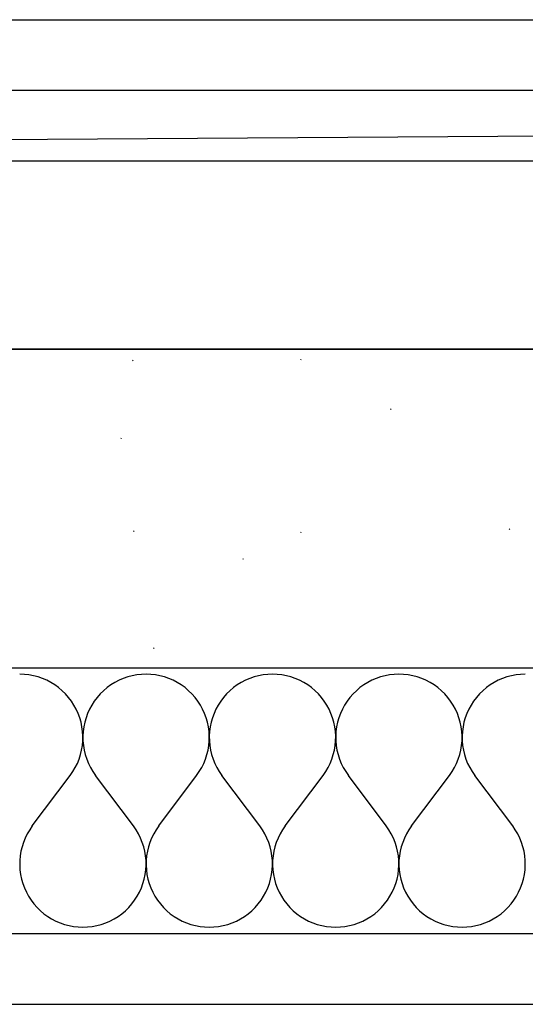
# Model space of a CAD drawing. Extents: x -18402 to 10376, y -5092 to 34139.
# Tile 11 of 78: x 407 to 436, y -2942 to -2886. Entities that reach past the tile are written whole.
import ezdxf

# ---------------------------------------------------------------- set-up
doc = ezdxf.new("R2010")
doc.units = 0
for name, color, linetype in [('0_XREF', 251, 'Continuous'), ('rdc_02$0$0._Étage_1_02-04 Mur.Construction', 251, 'Continuous'), ('rdc_02$0$0._Étage_1_A-AREA-____-OTLN.Modèle IFC', 251, 'Continuous'), ('rdc_02$0$0._Étage_1_A-FLOR-HRAL-OTLN.Modèle IFC', 251, 'Continuous'), ('rdc_02$0$0._Étage_1_S-STRS-____-OTLN.Modèle IFC', 251, 'Continuous')]:
    doc.layers.add(name, color=color, linetype=linetype)

# ---------------------------------------------------------------- blocks, each defined once
blk = doc.blocks.new('*X188', base_point=(-8045.97, -58706.23))
at = {"layer": 'rdc_02$0$0._Étage_1_02-04 Mur.Construction', "linetype": 'Continuous', "ltscale": 0.1}
for p, q in [((4074.06, -29233.36), (4071.43, -29233.26)), ((4076.68, -29233.65), (4074.06, -29233.36)), ((4079.27, -29234.13), (4076.68, -29233.65)), ((4081.82, -29234.8), (4079.27, -29234.13)), ((4135.01, -29234.13), (4132.47, -29234.8)), ((4137.6, -29233.65), (4135.01, -29234.13)), ((4140.22, -29233.36), (4137.6, -29233.65)), ((4142.86, -29233.26), (4140.22, -29233.36)), ((4145.49, -29233.36), (4142.86, -29233.26)), ((4148.11, -29233.65), (4145.49, -29233.36)), ((4150.7, -29234.13), (4148.11, -29233.65)), ((4153.25, -29234.8), (4150.7, -29234.13)), ((4206.44, -29234.13), (4203.89, -29234.8)), ((4209.03, -29233.65), (4206.44, -29234.13)), ((4211.65, -29233.36), (4209.03, -29233.65)), ((4214.29, -29233.26), (4211.65, -29233.36)), ((4216.92, -29233.36), (4214.29, -29233.26)), ((4219.54, -29233.65), (4216.92, -29233.36)), ((4222.13, -29234.13), (4219.54, -29233.65)), ((4224.68, -29234.8), (4222.13, -29234.13)), ((4277.87, -29234.13), (4275.32, -29234.8)), ((4280.46, -29233.65), (4277.87, -29234.13)), ((4283.08, -29233.36), (4280.46, -29233.65)), ((4285.71, -29233.26), (4283.08, -29233.36)), ((4288.35, -29233.36), (4285.71, -29233.26)), ((4290.97, -29233.65), (4288.35, -29233.36)), ((4293.56, -29234.13), (4290.97, -29233.65)), ((4296.11, -29234.8), (4293.56, -29234.13)), ((4349.3, -29234.13), (4346.75, -29234.8)), ((4351.89, -29233.65), (4349.3, -29234.13)), ((4354.51, -29233.36), (4351.89, -29233.65)), ((4357.14, -29233.26), (4354.51, -29233.36)), ((4084.31, -29235.66), (4081.82, -29234.8)), ((4086.73, -29236.7), (4084.31, -29235.66)), ((4089.07, -29237.92), (4086.73, -29236.7)), ((4091.31, -29239.31), (4089.07, -29237.92)), ((4093.45, -29240.85), (4091.31, -29239.31)), ((4122.97, -29239.31), (4120.84, -29240.85)), ((4125.21, -29237.92), (4122.97, -29239.31)), ((4127.55, -29236.7), (4125.21, -29237.92)), ((4129.97, -29235.66), (4127.55, -29236.7)), ((4132.47, -29234.8), (4129.97, -29235.66)), ((4155.74, -29235.66), (4153.25, -29234.8)), ((4158.16, -29236.7), (4155.74, -29235.66)), ((4160.5, -29237.92), (4158.16, -29236.7)), ((4162.74, -29239.31), (4160.5, -29237.92)), ((4164.87, -29240.85), (4162.74, -29239.31)), ((4194.4, -29239.31), (4192.27, -29240.85)), ((4196.64, -29237.92), (4194.4, -29239.31)), ((4198.98, -29236.7), (4196.64, -29237.92)), ((4201.4, -29235.66), (4198.98, -29236.7)), ((4203.89, -29234.8), (4201.4, -29235.66)), ((4227.17, -29235.66), (4224.68, -29234.8)), ((4229.59, -29236.7), (4227.17, -29235.66)), ((4231.93, -29237.92), (4229.59, -29236.7)), ((4234.17, -29239.31), (4231.93, -29237.92)), ((4236.3, -29240.85), (4234.17, -29239.31)), ((4265.83, -29239.31), (4263.7, -29240.85)), ((4268.07, -29237.92), (4265.83, -29239.31)), ((4270.41, -29236.7), (4268.07, -29237.92)), ((4272.83, -29235.66), (4270.41, -29236.7)), ((4275.32, -29234.8), (4272.83, -29235.66)), ((4298.6, -29235.66), (4296.11, -29234.8)), ((4301.02, -29236.7), (4298.6, -29235.66)), ((4303.36, -29237.92), (4301.02, -29236.7)), ((4305.6, -29239.31), (4303.36, -29237.92)), ((4307.73, -29240.85), (4305.6, -29239.31)), ((4337.26, -29239.31), (4335.13, -29240.85)), ((4339.5, -29237.92), (4337.26, -29239.31)), ((4341.84, -29236.7), (4339.5, -29237.92)), ((4344.26, -29235.66), (4341.84, -29236.7)), ((4346.75, -29234.8), (4344.26, -29235.66)), ((4095.46, -29242.55), (4093.45, -29240.85)), ((4097.34, -29244.4), (4095.46, -29242.55)), ((4099.08, -29246.38), (4097.34, -29244.4)), ((4116.94, -29244.4), (4115.2, -29246.38)), ((4118.83, -29242.55), (4116.94, -29244.4)), ((4120.84, -29240.85), (4118.83, -29242.55)), ((4166.89, -29242.55), (4164.87, -29240.85)), ((4168.77, -29244.4), (4166.89, -29242.55)), ((4170.51, -29246.38), (4168.77, -29244.4)), ((4188.37, -29244.4), (4186.63, -29246.38)), ((4190.25, -29242.55), (4188.37, -29244.4)), ((4192.27, -29240.85), (4190.25, -29242.55)), ((4238.32, -29242.55), (4236.3, -29240.85)), ((4240.2, -29244.4), (4238.32, -29242.55)), ((4241.94, -29246.38), (4240.2, -29244.4)), ((4259.8, -29244.4), (4258.06, -29246.38)), ((4261.68, -29242.55), (4259.8, -29244.4)), ((4263.7, -29240.85), (4261.68, -29242.55)), ((4309.75, -29242.55), (4307.73, -29240.85)), ((4311.63, -29244.4), (4309.75, -29242.55)), ((4313.37, -29246.38), (4311.63, -29244.4)), ((4331.23, -29244.4), (4329.49, -29246.38)), ((4333.11, -29242.55), (4331.23, -29244.4)), ((4335.13, -29240.85), (4333.11, -29242.55)), ((4100.68, -29248.48), (4099.08, -29246.38)), ((4102.11, -29250.69), (4100.68, -29248.48)), ((4103.37, -29253), (4102.11, -29250.69)), ((4112.18, -29250.69), (4110.91, -29253)), ((4113.61, -29248.48), (4112.18, -29250.69)), ((4115.2, -29246.38), (4113.61, -29248.48)), ((4172.1, -29248.48), (4170.51, -29246.38)), ((4173.54, -29250.69), (4172.1, -29248.48)), ((4174.8, -29253), (4173.54, -29250.69)), ((4183.61, -29250.69), (4182.34, -29253)), ((4185.04, -29248.48), (4183.61, -29250.69)), ((4186.63, -29246.38), (4185.04, -29248.48)), ((4243.53, -29248.48), (4241.94, -29246.38)), ((4244.96, -29250.69), (4243.53, -29248.48)), ((4246.23, -29253), (4244.96, -29250.69)), ((4255.04, -29250.69), (4253.77, -29253)), ((4256.47, -29248.48), (4255.04, -29250.69)), ((4258.06, -29246.38), (4256.47, -29248.48)), ((4314.96, -29248.48), (4313.37, -29246.38)), ((4316.39, -29250.69), (4314.96, -29248.48)), ((4317.66, -29253), (4316.39, -29250.69)), ((4326.46, -29250.69), (4325.2, -29253)), ((4327.9, -29248.48), (4326.46, -29250.69)), ((4329.49, -29246.38), (4327.9, -29248.48)), ((4104.46, -29255.4), (4103.37, -29253)), ((4105.37, -29257.87), (4104.46, -29255.4)), ((4109.82, -29255.4), (4108.91, -29257.87)), ((4110.91, -29253), (4109.82, -29255.4)), ((4175.89, -29255.4), (4174.8, -29253)), ((4176.8, -29257.87), (4175.89, -29255.4)), ((4181.25, -29255.4), (4180.34, -29257.87)), ((4182.34, -29253), (4181.25, -29255.4)), ((4247.32, -29255.4), (4246.23, -29253)), ((4248.23, -29257.87), (4247.32, -29255.4)), ((4252.68, -29255.4), (4251.77, -29257.87)), ((4253.77, -29253), (4252.68, -29255.4)), ((4318.75, -29255.4), (4317.66, -29253)), ((4319.66, -29257.87), (4318.75, -29255.4)), ((4324.11, -29255.4), (4323.2, -29257.87)), ((4325.2, -29253), (4324.11, -29255.4)), ((4106.1, -29260.41), (4105.37, -29257.87)), ((4106.64, -29262.99), (4106.1, -29260.41)), ((4108.19, -29260.41), (4107.65, -29262.99)), ((4108.91, -29257.87), (4108.19, -29260.41)), ((4177.53, -29260.41), (4176.8, -29257.87)), ((4178.07, -29262.99), (4177.53, -29260.41)), ((4179.61, -29260.41), (4179.08, -29262.99)), ((4180.34, -29257.87), (4179.61, -29260.41)), ((4248.96, -29260.41), (4248.23, -29257.87)), ((4249.49, -29262.99), (4248.96, -29260.41)), ((4251.04, -29260.41), (4250.51, -29262.99)), ((4251.77, -29257.87), (4251.04, -29260.41)), ((4320.39, -29260.41), (4319.66, -29257.87)), ((4320.92, -29262.99), (4320.39, -29260.41)), ((4322.47, -29260.41), (4321.93, -29262.99)), ((4323.2, -29257.87), (4322.47, -29260.41)), ((4106.98, -29265.6), (4106.64, -29262.99)), ((4107.14, -29268.23), (4106.98, -29265.6)), ((4107.3, -29265.6), (4107.15, -29268.23)), ((4107.65, -29262.99), (4107.3, -29265.6)), ((4178.41, -29265.6), (4178.07, -29262.99)), ((4178.56, -29268.23), (4178.41, -29265.6)), ((4178.73, -29265.6), (4178.58, -29268.23)), ((4179.08, -29262.99), (4178.73, -29265.6)), ((4249.84, -29265.6), (4249.49, -29262.99)), ((4249.99, -29268.23), (4249.84, -29265.6)), ((4250.16, -29265.6), (4250.01, -29268.23)), ((4250.51, -29262.99), (4250.16, -29265.6)), ((4321.27, -29265.6), (4320.92, -29262.99)), ((4321.42, -29268.23), (4321.27, -29265.6)), ((4321.59, -29265.6), (4321.44, -29268.23)), ((4321.93, -29262.99), (4321.59, -29265.6)), ((4106.86, -29273.49), (4107.09, -29270.87)), ((4107.09, -29270.87), (4107.14, -29268.23)), ((4107.15, -29268.23), (4107.19, -29270.87)), ((4107.19, -29270.87), (4107.43, -29273.49)), ((4178.28, -29273.49), (4178.52, -29270.87)), ((4178.52, -29270.87), (4178.56, -29268.23)), ((4178.58, -29268.23), (4178.62, -29270.87)), ((4178.62, -29270.87), (4178.86, -29273.49)), ((4249.71, -29273.49), (4249.95, -29270.87)), ((4249.95, -29270.87), (4249.99, -29268.23)), ((4250.01, -29268.23), (4250.05, -29270.87)), ((4250.05, -29270.87), (4250.29, -29273.49)), ((4321.14, -29273.49), (4321.38, -29270.87)), ((4321.38, -29270.87), (4321.42, -29268.23)), ((4321.44, -29268.23), (4321.48, -29270.87)), ((4321.48, -29270.87), (4321.72, -29273.49)), ((4105, -29281.16), (4105.81, -29278.65)), ((4105.81, -29278.65), (4106.43, -29276.09)), ((4106.43, -29276.09), (4106.86, -29273.49)), ((4107.43, -29273.49), (4107.86, -29276.09)), ((4107.86, -29276.09), (4108.48, -29278.65)), ((4108.48, -29278.65), (4109.29, -29281.16)), ((4176.43, -29281.16), (4177.23, -29278.65)), ((4177.23, -29278.65), (4177.85, -29276.09)), ((4177.85, -29276.09), (4178.28, -29273.49)), ((4178.86, -29273.49), (4179.29, -29276.09)), ((4179.29, -29276.09), (4179.91, -29278.65)), ((4179.91, -29278.65), (4180.72, -29281.16)), ((4247.86, -29281.16), (4248.66, -29278.65)), ((4248.66, -29278.65), (4249.28, -29276.09)), ((4249.28, -29276.09), (4249.71, -29273.49)), ((4250.29, -29273.49), (4250.72, -29276.09)), ((4250.72, -29276.09), (4251.34, -29278.65)), ((4251.34, -29278.65), (4252.14, -29281.16)), ((4319.28, -29281.16), (4320.09, -29278.65)), ((4320.09, -29278.65), (4320.71, -29276.09)), ((4320.71, -29276.09), (4321.14, -29273.49)), ((4321.72, -29273.49), (4322.15, -29276.09)), ((4322.15, -29276.09), (4322.77, -29278.65)), ((4322.77, -29278.65), (4323.57, -29281.16)), ((4102.84, -29285.97), (4104.01, -29283.6)), ((4104.01, -29283.6), (4105, -29281.16)), ((4109.29, -29281.16), (4110.28, -29283.6)), ((4110.28, -29283.6), (4111.44, -29285.97)), ((4174.27, -29285.97), (4175.44, -29283.6)), ((4175.44, -29283.6), (4176.43, -29281.16)), ((4180.72, -29281.16), (4181.71, -29283.6)), ((4181.71, -29283.6), (4182.87, -29285.97)), ((4245.7, -29285.97), (4246.87, -29283.6)), ((4246.87, -29283.6), (4247.86, -29281.16)), ((4252.14, -29281.16), (4253.13, -29283.6)), ((4253.13, -29283.6), (4254.3, -29285.97)), ((4317.13, -29285.97), (4318.29, -29283.6)), ((4318.29, -29283.6), (4319.28, -29281.16)), ((4323.57, -29281.16), (4324.56, -29283.6)), ((4324.56, -29283.6), (4325.73, -29285.97)), ((4100, -29290.4), (4101.5, -29288.24)), ((4101.5, -29288.24), (4102.84, -29285.97)), ((4111.44, -29285.97), (4112.78, -29288.24)), ((4112.78, -29288.24), (4114.29, -29290.4)), ((4171.43, -29290.4), (4172.93, -29288.24)), ((4172.93, -29288.24), (4174.27, -29285.97)), ((4182.87, -29285.97), (4184.21, -29288.24)), ((4184.21, -29288.24), (4185.71, -29290.4)), ((4242.86, -29290.4), (4244.36, -29288.24)), ((4244.36, -29288.24), (4245.7, -29285.97)), ((4254.3, -29285.97), (4255.64, -29288.24)), ((4255.64, -29288.24), (4257.14, -29290.4)), ((4314.29, -29290.4), (4315.79, -29288.24)), ((4315.79, -29288.24), (4317.13, -29285.97)), ((4325.73, -29285.97), (4327.07, -29288.24)), ((4327.07, -29288.24), (4328.57, -29290.4)), ((4078.57, -29318.97), (4100, -29290.4)), ((4135.71, -29318.97), (4114.29, -29290.4)), ((4150, -29318.97), (4171.43, -29290.4)), ((4207.14, -29318.97), (4185.71, -29290.4)), ((4221.43, -29318.97), (4242.86, -29290.4)), ((4278.57, -29318.97), (4257.14, -29290.4)), ((4292.86, -29318.97), (4314.29, -29290.4)), ((4350, -29318.97), (4328.57, -29290.4)), ((4077.07, -29321.14), (4075.73, -29323.41)), ((4078.57, -29318.97), (4077.07, -29321.14)), ((4137.22, -29321.14), (4135.71, -29318.97)), ((4138.56, -29323.41), (4137.22, -29321.14)), ((4148.5, -29321.14), (4147.16, -29323.41)), ((4150, -29318.97), (4148.5, -29321.14)), ((4208.65, -29321.14), (4207.14, -29318.97)), ((4209.98, -29323.41), (4208.65, -29321.14)), ((4219.93, -29321.14), (4218.59, -29323.41)), ((4221.43, -29318.97), (4219.93, -29321.14)), ((4280.07, -29321.14), (4278.57, -29318.97)), ((4281.41, -29323.41), (4280.07, -29321.14)), ((4291.35, -29321.14), (4290.02, -29323.41)), ((4292.86, -29318.97), (4291.35, -29321.14)), ((4351.5, -29321.14), (4350, -29318.97)), ((4352.84, -29323.41), (4351.5, -29321.14)), ((4073.57, -29328.21), (4072.77, -29330.72)), ((4074.56, -29325.77), (4073.57, -29328.21)), ((4075.73, -29323.41), (4074.56, -29325.77)), ((4139.72, -29325.77), (4138.56, -29323.41)), ((4140.71, -29328.21), (4139.72, -29325.77)), ((4141.52, -29330.72), (4140.71, -29328.21)), ((4145, -29328.21), (4144.19, -29330.72)), ((4145.99, -29325.77), (4145, -29328.21)), ((4147.16, -29323.41), (4145.99, -29325.77)), ((4211.15, -29325.77), (4209.98, -29323.41)), ((4212.14, -29328.21), (4211.15, -29325.77)), ((4212.95, -29330.72), (4212.14, -29328.21)), ((4216.43, -29328.21), (4215.62, -29330.72)), ((4217.42, -29325.77), (4216.43, -29328.21)), ((4218.59, -29323.41), (4217.42, -29325.77)), ((4282.58, -29325.77), (4281.41, -29323.41)), ((4283.57, -29328.21), (4282.58, -29325.77)), ((4284.38, -29330.72), (4283.57, -29328.21)), ((4287.86, -29328.21), (4287.05, -29330.72)), ((4288.85, -29325.77), (4287.86, -29328.21)), ((4290.02, -29323.41), (4288.85, -29325.77)), ((4354.01, -29325.77), (4352.84, -29323.41)), ((4355, -29328.21), (4354.01, -29325.77)), ((4355.81, -29330.72), (4355, -29328.21)), ((4072.15, -29333.28), (4071.72, -29335.88)), ((4072.77, -29330.72), (4072.15, -29333.28)), ((4142.14, -29333.28), (4141.52, -29330.72)), ((4142.57, -29335.88), (4142.14, -29333.28)), ((4143.57, -29333.28), (4143.14, -29335.88)), ((4144.19, -29330.72), (4143.57, -29333.28)), ((4213.57, -29333.28), (4212.95, -29330.72)), ((4214, -29335.88), (4213.57, -29333.28)), ((4215, -29333.28), (4214.57, -29335.88)), ((4215.62, -29330.72), (4215, -29333.28)), ((4285, -29333.28), (4284.38, -29330.72)), ((4285.43, -29335.88), (4285, -29333.28)), ((4286.43, -29333.28), (4286, -29335.88)), ((4287.05, -29330.72), (4286.43, -29333.28)), ((4356.43, -29333.28), (4355.81, -29330.72)), ((4356.86, -29335.88), (4356.43, -29333.28)), ((4071.48, -29338.51), (4071.44, -29341.14)), ((4071.72, -29335.88), (4071.48, -29338.51)), ((4142.81, -29338.51), (4142.57, -29335.88)), ((4142.85, -29341.14), (4142.81, -29338.51)), ((4142.91, -29338.51), (4142.86, -29341.14)), ((4143.14, -29335.88), (4142.91, -29338.51)), ((4214.24, -29338.51), (4214, -29335.88)), ((4214.28, -29341.14), (4214.24, -29338.51)), ((4214.34, -29338.51), (4214.29, -29341.14)), ((4214.57, -29335.88), (4214.34, -29338.51)), ((4285.66, -29338.51), (4285.43, -29335.88)), ((4285.71, -29341.14), (4285.66, -29338.51)), ((4285.76, -29338.51), (4285.72, -29341.14)), ((4286, -29335.88), (4285.76, -29338.51)), ((4357.09, -29338.51), (4356.86, -29335.88)), ((4357.14, -29341.14), (4357.09, -29338.51)), ((4071.44, -29341.14), (4071.59, -29343.77)), ((4071.59, -29343.77), (4071.93, -29346.39)), ((4142.35, -29346.39), (4142.7, -29343.77)), ((4142.7, -29343.77), (4142.85, -29341.14)), ((4142.86, -29341.14), (4143.02, -29343.77)), ((4143.02, -29343.77), (4143.36, -29346.39)), ((4213.78, -29346.39), (4214.13, -29343.77)), ((4214.13, -29343.77), (4214.28, -29341.14)), ((4214.29, -29341.14), (4214.45, -29343.77)), ((4214.45, -29343.77), (4214.79, -29346.39)), ((4285.21, -29346.39), (4285.55, -29343.77)), ((4285.55, -29343.77), (4285.71, -29341.14)), ((4285.72, -29341.14), (4285.87, -29343.77)), ((4285.87, -29343.77), (4286.22, -29346.39)), ((4356.64, -29346.39), (4356.98, -29343.77)), ((4356.98, -29343.77), (4357.14, -29341.14)), ((4071.93, -29346.39), (4072.47, -29348.97)), ((4072.47, -29348.97), (4073.2, -29351.5)), ((4141.09, -29351.5), (4141.81, -29348.97)), ((4141.81, -29348.97), (4142.35, -29346.39)), ((4143.36, -29346.39), (4143.9, -29348.97)), ((4143.9, -29348.97), (4144.63, -29351.5)), ((4212.52, -29351.5), (4213.24, -29348.97)), ((4213.24, -29348.97), (4213.78, -29346.39)), ((4214.79, -29346.39), (4215.33, -29348.97)), ((4215.33, -29348.97), (4216.05, -29351.5)), ((4283.95, -29351.5), (4284.67, -29348.97)), ((4284.67, -29348.97), (4285.21, -29346.39)), ((4286.22, -29346.39), (4286.76, -29348.97)), ((4286.76, -29348.97), (4287.48, -29351.5)), ((4355.37, -29351.5), (4356.1, -29348.97)), ((4356.1, -29348.97), (4356.64, -29346.39)), ((4073.2, -29351.5), (4074.11, -29353.97)), ((4074.11, -29353.97), (4075.2, -29356.37)), ((4075.2, -29356.37), (4076.46, -29358.69)), ((4137.82, -29358.69), (4139.09, -29356.37)), ((4139.09, -29356.37), (4140.18, -29353.97)), ((4140.18, -29353.97), (4141.09, -29351.5)), ((4144.63, -29351.5), (4145.54, -29353.97)), ((4145.54, -29353.97), (4146.63, -29356.37)), ((4146.63, -29356.37), (4147.89, -29358.69)), ((4209.25, -29358.69), (4210.52, -29356.37)), ((4210.52, -29356.37), (4211.61, -29353.97)), ((4211.61, -29353.97), (4212.52, -29351.5)), ((4216.05, -29351.5), (4216.97, -29353.97)), ((4216.97, -29353.97), (4218.06, -29356.37)), ((4218.06, -29356.37), (4219.32, -29358.69)), ((4280.68, -29358.69), (4281.94, -29356.37)), ((4281.94, -29356.37), (4283.03, -29353.97)), ((4283.03, -29353.97), (4283.95, -29351.5)), ((4287.48, -29351.5), (4288.39, -29353.97)), ((4288.39, -29353.97), (4289.48, -29356.37)), ((4289.48, -29356.37), (4290.75, -29358.69)), ((4352.11, -29358.69), (4353.37, -29356.37)), ((4353.37, -29356.37), (4354.46, -29353.97)), ((4354.46, -29353.97), (4355.37, -29351.5)), ((4076.46, -29358.69), (4077.9, -29360.9)), ((4077.9, -29360.9), (4079.49, -29363)), ((4134.8, -29363), (4136.39, -29360.9)), ((4136.39, -29360.9), (4137.82, -29358.69)), ((4147.89, -29358.69), (4149.32, -29360.9)), ((4149.32, -29360.9), (4150.92, -29363)), ((4206.23, -29363), (4207.82, -29360.9)), ((4207.82, -29360.9), (4209.25, -29358.69)), ((4219.32, -29358.69), (4220.75, -29360.9)), ((4220.75, -29360.9), (4222.34, -29363)), ((4277.66, -29363), (4279.25, -29360.9)), ((4279.25, -29360.9), (4280.68, -29358.69)), ((4290.75, -29358.69), (4292.18, -29360.9)), ((4292.18, -29360.9), (4293.77, -29363)), ((4349.08, -29363), (4350.68, -29360.9)), ((4350.68, -29360.9), (4352.11, -29358.69)), ((4079.49, -29363), (4081.23, -29364.98)), ((4081.23, -29364.98), (4083.11, -29366.82)), ((4083.11, -29366.82), (4085.13, -29368.52)), ((4129.16, -29368.52), (4131.17, -29366.82)), ((4131.17, -29366.82), (4133.06, -29364.98)), ((4133.06, -29364.98), (4134.8, -29363)), ((4150.92, -29363), (4152.66, -29364.98)), ((4152.66, -29364.98), (4154.54, -29366.82)), ((4154.54, -29366.82), (4156.55, -29368.52)), ((4200.59, -29368.52), (4202.6, -29366.82)), ((4202.6, -29366.82), (4204.49, -29364.98)), ((4204.49, -29364.98), (4206.23, -29363)), ((4222.34, -29363), (4224.09, -29364.98)), ((4224.09, -29364.98), (4225.97, -29366.82)), ((4225.97, -29366.82), (4227.98, -29368.52)), ((4272.02, -29368.52), (4274.03, -29366.82)), ((4274.03, -29366.82), (4275.91, -29364.98)), ((4275.91, -29364.98), (4277.66, -29363)), ((4293.77, -29363), (4295.51, -29364.98)), ((4295.51, -29364.98), (4297.4, -29366.82)), ((4297.4, -29366.82), (4299.41, -29368.52)), ((4343.45, -29368.52), (4345.46, -29366.82)), ((4345.46, -29366.82), (4347.34, -29364.98)), ((4347.34, -29364.98), (4349.08, -29363)), ((4085.13, -29368.52), (4087.26, -29370.07)), ((4087.26, -29370.07), (4089.5, -29371.45)), ((4089.5, -29371.45), (4091.84, -29372.67)), ((4091.84, -29372.67), (4094.26, -29373.71)), ((4120.03, -29373.71), (4122.45, -29372.67)), ((4122.45, -29372.67), (4124.79, -29371.45)), ((4124.79, -29371.45), (4127.03, -29370.07)), ((4127.03, -29370.07), (4129.16, -29368.52)), ((4156.55, -29368.52), (4158.69, -29370.07)), ((4158.69, -29370.07), (4160.93, -29371.45)), ((4160.93, -29371.45), (4163.27, -29372.67)), ((4163.27, -29372.67), (4165.69, -29373.71)), ((4191.45, -29373.71), (4193.88, -29372.67)), ((4193.88, -29372.67), (4196.21, -29371.45)), ((4196.21, -29371.45), (4198.46, -29370.07)), ((4198.46, -29370.07), (4200.59, -29368.52)), ((4227.98, -29368.52), (4230.12, -29370.07)), ((4230.12, -29370.07), (4232.36, -29371.45)), ((4232.36, -29371.45), (4234.7, -29372.67)), ((4234.7, -29372.67), (4237.12, -29373.71)), ((4262.88, -29373.71), (4265.3, -29372.67)), ((4265.3, -29372.67), (4267.64, -29371.45)), ((4267.64, -29371.45), (4269.88, -29370.07)), ((4269.88, -29370.07), (4272.02, -29368.52)), ((4299.41, -29368.52), (4301.54, -29370.07)), ((4301.54, -29370.07), (4303.79, -29371.45)), ((4303.79, -29371.45), (4306.12, -29372.67)), ((4306.12, -29372.67), (4308.55, -29373.71)), ((4334.31, -29373.71), (4336.73, -29372.67)), ((4336.73, -29372.67), (4339.07, -29371.45)), ((4339.07, -29371.45), (4341.31, -29370.07)), ((4341.31, -29370.07), (4343.45, -29368.52)), ((4094.26, -29373.71), (4096.75, -29374.57)), ((4096.75, -29374.57), (4099.3, -29375.24)), ((4099.3, -29375.24), (4101.89, -29375.73)), ((4101.89, -29375.73), (4104.51, -29376.02)), ((4104.51, -29376.02), (4107.14, -29376.12)), ((4107.14, -29376.12), (4109.78, -29376.02)), ((4109.78, -29376.02), (4112.4, -29375.73)), ((4112.4, -29375.73), (4114.99, -29375.24)), ((4114.99, -29375.24), (4117.53, -29374.57)), ((4117.53, -29374.57), (4120.03, -29373.71)), ((4165.69, -29373.71), (4168.18, -29374.57)), ((4168.18, -29374.57), (4170.73, -29375.24)), ((4170.73, -29375.24), (4173.32, -29375.73)), ((4173.32, -29375.73), (4175.94, -29376.02)), ((4175.94, -29376.02), (4178.57, -29376.12)), ((4178.57, -29376.12), (4181.21, -29376.02)), ((4181.21, -29376.02), (4183.82, -29375.73)), ((4183.82, -29375.73), (4186.42, -29375.24)), ((4186.42, -29375.24), (4188.96, -29374.57)), ((4188.96, -29374.57), (4191.45, -29373.71)), ((4237.12, -29373.71), (4239.61, -29374.57)), ((4239.61, -29374.57), (4242.16, -29375.24)), ((4242.16, -29375.24), (4244.75, -29375.73)), ((4244.75, -29375.73), (4247.37, -29376.02)), ((4247.37, -29376.02), (4250, -29376.12)), ((4250, -29376.12), (4252.63, -29376.02)), ((4252.63, -29376.02), (4255.25, -29375.73)), ((4255.25, -29375.73), (4257.84, -29375.24)), ((4257.84, -29375.24), (4260.39, -29374.57)), ((4260.39, -29374.57), (4262.88, -29373.71)), ((4308.55, -29373.71), (4311.04, -29374.57)), ((4311.04, -29374.57), (4313.58, -29375.24)), ((4313.58, -29375.24), (4316.18, -29375.73)), ((4316.18, -29375.73), (4318.79, -29376.02)), ((4318.79, -29376.02), (4321.43, -29376.12)), ((4321.43, -29376.12), (4324.06, -29376.02)), ((4324.06, -29376.02), (4326.68, -29375.73)), ((4326.68, -29375.73), (4329.27, -29375.24)), ((4329.27, -29375.24), (4331.82, -29374.57)), ((4331.82, -29374.57), (4334.31, -29373.71))]:
    blk.add_line(p, q, dxfattribs=at)
blk = doc.blocks.new('*X191', base_point=(-8045.97, -58706.23))
at = {"layer": 'rdc_02$0$0._Étage_1_02-04 Mur.Construction', "linetype": 'Continuous', "ltscale": 0.1}
for p, q in [((4135.19, -29056.33), (4135.47, -29055.94)), ((4230.29, -29055.75), (4230.57, -29055.36)), ((4281.05, -29083.75), (4281.33, -29083.36)), ((4128.78, -29100.09), (4129.05, -29099.7)), ((4135.78, -29152.6), (4136.06, -29152.21)), ((4230.29, -29153.18), (4230.57, -29152.79)), ((4348.05, -29151.45), (4348.33, -29151.06)), ((4197.62, -29168.35), (4197.9, -29167.96)), ((4147.12, -29218.66), (4147.4, -29218.27))]:
    blk.add_line(p, q, dxfattribs=at)
blk = doc.blocks.new('rdc_02')
at = {"layer": 'rdc_02$0$0._Étage_1_02-04 Mur.Construction', "linetype": 'Continuous', "ltscale": 0.1}
for p, q in [((300.197, -2922.969), (678.804, -2922.969)), ((300.197, -2937.969), (678.804, -2937.969))]:
    blk.add_line(p, q, dxfattribs=at)
at = {"layer": 'rdc_02$0$0._Étage_1_02-04 Mur.Construction', "linetype": 'Continuous', "ltscale": 0.1, "flags": 128}
for points in [[(678.804, -2904.969), (300.197, -2904.969)], [(300.197, -2941.969), (678.804, -2941.969)]]:
    blk.add_lwpolyline(points, dxfattribs=at)
at = {"layer": 'rdc_02$0$0._Étage_1_A-FLOR-HRAL-OTLN.Modèle IFC', "linetype": 'Continuous', "ltscale": 0.1}
for p, q in [((401.306, -2886.358), (449, -2886.358)), ((448.109, -2890.358), (398.586, -2890.358)), ((394.104, -2893.19), (448.303, -2892.852)), ((449, -2894.358), (388.123, -2894.358))]:
    blk.add_line(p, q, dxfattribs=at)
at = {"layer": 'rdc_02$0$0._Étage_1_S-STRS-____-OTLN.Modèle IFC', "linetype": 'Continuous', "ltscale": 0.1}
blk.add_line((328, -2904.959), (476, -2904.959), dxfattribs=at)
at = {"layer": 'rdc_02$0$0._Étage_1_A-AREA-____-OTLN.Modèle IFC', "linetype": 'Continuous', "ltscale": 0.1, "xscale": 0.1, "yscale": 0.1, "zscale": 0.1}
for name in ['*X191', '*X188']:
    blk.add_blockref(name, (-804.597, -5870.623), dxfattribs=at)

msp = doc.modelspace()

# ---------------------------------------------------------------- block references
at = {"layer": '0_XREF'}
msp.add_blockref('rdc_02', (0, 0), dxfattribs=at)

doc.saveas('drawing.dxf')
